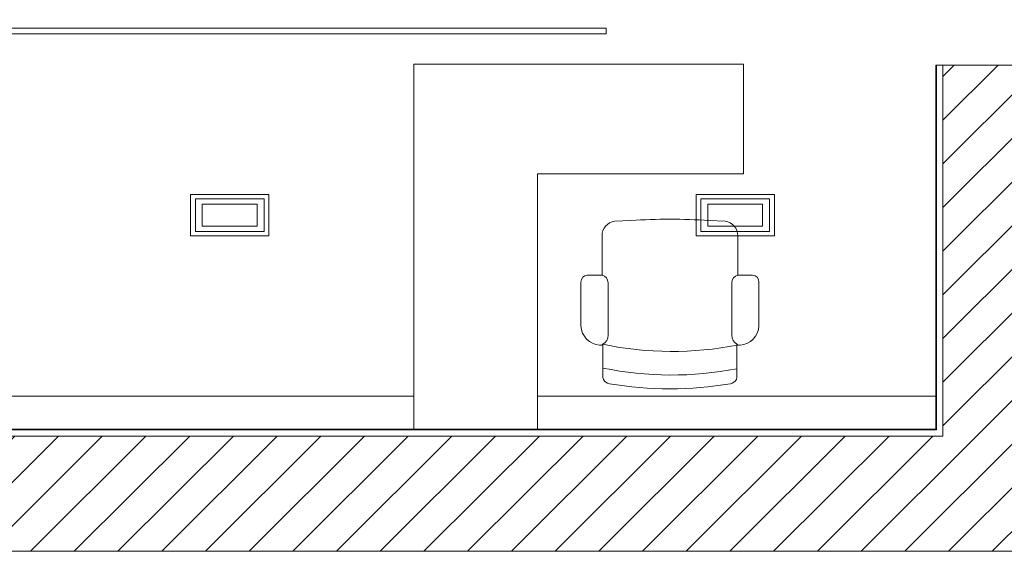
# Model space of a CAD drawing. Header units: metres. Extents: x 1.8 to 43.6, y -74.3 to -47.
# Tile 14 of 256: x 7.9 to 11.5, y -71.9 to -70. Entities that reach past the tile are written whole.
import ezdxf

# ---------------------------------------------------------------- set-up
doc = ezdxf.new("R2010")
doc.units = ezdxf.units.M
for name, color, linetype, lineweight in [('A-FLOR', 7, 'Continuous', 18), ('A-GENM', 7, 'Continuous', 18), ('A-WALL', 7, 'Continuous', 18), ('A-WALL-PATT', 7, 'Continuous', 18), ('E-LITE-EQPM', 7, 'Continuous', 18), ('I-FURN', 7, 'Continuous', 18), ('S-BEAM', 7, 'Continuous', 18)]:
    doc.layers.add(name, color=color, linetype=linetype, lineweight=lineweight)
pattern_1 = [(50, (21.555, -62.9), (0.546555, -0.047815), [0.05715, -0.62865]), (355, (21.555, -62.9), (-0.105728, 0.573166), [0.04572, -0.50292]), (100.451, (21.601, -62.904), (0.440828, 0.525349), [0.04857, -0.53427]), (46.184, (21.555, -62.748), (0.813237, -0.12613), [0.08573, -0.94298]), (96.636, (21.623, -62.758), (0.712212, 0.742287), [0.07286, -0.80141]), (351.184, (21.555, -62.748), (0.712217, 0.742274), [0.06858, -0.75438]), (21, (21.631, -62.786), (0.454846, -0.306795), [0.05715, -0.62865]), (326, (21.631, -62.786), (0.185405, 0.55256), [0.04572, -0.50292]), (71.451, (21.669, -62.811), (0.640251, 0.245763), [0.04857, -0.53427]), (37.5, (21.555, -62.9), (0.009261, 0.2536672), [0.02515, -0.47168, 0.02515, -0.48539, -0.50482]), (37.5, (21.555, -62.9), (0.009261, 0.2536672), [-1.007, 0.02515, -0.47968]), (7.5, (21.555, -62.9), (0.200456, 0.300546), [0.02515, -0.26594, 0.02515, -0.46025, -0.1924]), (7.5, (21.555, -62.9), (0.200456, 0.300546), [-0.77648, 0.02515, -0.16726]), (327.5, (21.385, -62.9), (0.4067682, -0.0171882), [0.02515, -0.16535, 0.02515, -0.56921, -0.78867]), (327.5, (21.385, -62.9), (0.4067682, -0.0171882), [-0.78486, 0.02515, -0.76352]), (317.5, (21.309, -62.9), (0.444383, 0.0762794), [0.02515, -0.2225, 0.02515, -0.36957, -0.56007]), (317.5, (21.309, -62.9), (0.444383, 0.0762794), [-0.64237, 0.02515, -0.53492])]
pattern_2 = [(45, (21.555, -62.9), (-0.0795495, 0.0795495), [])]

# ---------------------------------------------------------------- blocks, each defined once
blk = doc.blocks.new('CADEIRA GIRATÓRIA OPERACIONAL COM BRAÇO - High Back Fully Upholstered-V7-TÉRREO _0_32m - FRIGORÍFICA')
at = {"layer": 'I-FURN', "color": 253, "true_color": 0xaaaaaa}
for p, q in [((-0.1421, -0.0052), (-0.2007, -0.0078)), ((0.2007, -0.0078), (0.1421, -0.0052)), ((-0.2469, -0.0612), (-0.2469, -0.2036)), ((0.2469, -0.2036), (0.2469, -0.0612)), ((-0.2469, -0.2036), (-0.3007, -0.2036)), ((0.3007, -0.2036), (0.2469, -0.2036)), ((-0.3242, -0.2293), (-0.3242, -0.3887)), ((-0.2252, -0.2315), (-0.2252, -0.4225)), ((0.2252, -0.2315), (0.2252, -0.4225)), ((0.3242, -0.3887), (0.3242, -0.2293)), ((-0.2439, -0.4559), (-0.2439, -0.5772)), ((0.2439, -0.5772), (0.2439, -0.4559))]:
    blk.add_line(p, q, dxfattribs=at)
for centre, radius, start, end in [((0, -1.953), 1.953, 85.8275, 94.1725), ((-0.195, -0.0595), 0.052, 96.2753, 181.8688), ((0.195, -0.0595), 0.052, 358.1312, 83.7247), ((-0.2983, -0.2293), 0.0259, 95.2759, 180), ((-0.2539, -0.2315), 0.0287, 360, 75.9119), ((0.2539, -0.2315), 0.0287, 104.0881, 180), ((0.2983, -0.2293), 0.0259, 360, 84.7241), ((-0.2492, -0.3843), 0.0751, 183.3831, 264.7806), ((0.2492, -0.3843), 0.0751, 275.2194, 356.6169), ((-0.2643, -0.4225), 0.0391, 301.4893, 360), ((0.2643, -0.4225), 0.0391, 180, 238.5107), ((-0.2543, -0.4408), 0.0184, 264.7806, 304.7545), ((0.0083, 0.7541), 1.236, 258.2294, 281.0827), ((0.2543, -0.4408), 0.0184, 235.2455, 275.2194), ((0.2543, -0.4408), 0.0184, 235.2455, 275.2194), ((0.0063, 0.6682), 1.236, 258.3229, 281.0827), ((-0.2192, -0.5734), 0.0249, 188.7931, 252.7089), ((-0.1985, -0.5252), 0.0773, 248.6542, 253.5306), ((0, 0.6572), 1.2757, 260.0509, 279.9491), ((0.1985, -0.5252), 0.0773, 286.4694, 291.3458), ((0.2192, -0.5734), 0.0249, 287.2911, 351.2069)]:
    blk.add_arc(centre, radius, start, end, dxfattribs=at)
blk = doc.blocks.new('Led_Stripe_11805 - Led_Stripe_11805-7511531-TÉRREO _0_32m - FRIGORÍFICA')
at = {"layer": 'A-GENM', "color": 253, "true_color": 0xaaaaaa}
for p, q in [((-1.5, -0.01), (-1.5, 0.01)), ((-1.5, 0.01), (1.5, 0.01)), ((1.5, 0.01), (1.5, -0.01)), ((1.5, -0.01), (-1.5, -0.01))]:
    blk.add_line(p, q, dxfattribs=at)
blk = doc.blocks.new('Light_-_LED_Recessed_fixture_-_Double_19510 - Light_-_LED_Recessed_fixture_-_Double_19510-V155-TÉRREO _0_32m - FRIGORÍFICA')
at = {"layer": 'E-LITE-EQPM', "color": 253, "true_color": 0xaaaaaa}
for p, q in [((-0.1425, 0.075), (-0.1425, -0.075)), ((0.1425, 0.075), (-0.1425, 0.075)), ((-0.1425, 0.075), (-0.1425, -0.075)), ((0.1425, 0.075), (-0.1425, 0.075)), ((0.1425, -0.075), (0.1425, 0.075)), ((0.1425, -0.075), (0.1425, 0.075)), ((0.125, 0.06), (-0.125, 0.06)), ((-0.125, 0.06), (-0.125, -0.06)), ((0.125, 0.06), (-0.125, 0.06)), ((-0.125, 0.06), (-0.125, -0.06)), ((0.1, 0.04), (-0.1, 0.04)), ((-0.1, 0.04), (-0.1, -0.04)), ((0.1, 0.04), (-0.1, 0.04)), ((-0.1, 0.04), (-0.1, -0.04)), ((0.1, -0.04), (0.1, 0.04)), ((0.1, -0.04), (0.1, 0.04)), ((0.125, -0.06), (0.125, 0.06)), ((0.125, -0.06), (0.125, 0.06)), ((-0.125, -0.06), (0.125, -0.06)), ((-0.125, -0.06), (0.125, -0.06)), ((-0.1, -0.04), (0.1, -0.04)), ((-0.1, -0.04), (0.1, -0.04)), ((-0.1425, -0.075), (0.1425, -0.075)), ((-0.1425, -0.075), (0.1425, -0.075))]:
    blk.add_line(p, q, dxfattribs=at)
blk = doc.blocks.new('Light_-_LED_Recessed_fixture_-_Double_19510 - Light_-_LED_Recessed_fixture_-_Double_19510-V156-TÉRREO _0_32m - FRIGORÍFICA')
at = {"layer": 'E-LITE-EQPM', "color": 253, "true_color": 0xaaaaaa}
for p, q in [((-0.1425, 0.075), (-0.1425, -0.075)), ((0.1425, 0.075), (-0.1425, 0.075)), ((-0.1425, 0.075), (-0.1425, -0.075)), ((0.1425, 0.075), (-0.1425, 0.075)), ((0.1425, -0.075), (0.1425, 0.075)), ((0.1425, -0.075), (0.1425, 0.075)), ((0.125, 0.06), (-0.125, 0.06)), ((-0.125, 0.06), (-0.125, -0.06)), ((0.125, 0.06), (-0.125, 0.06)), ((-0.125, 0.06), (-0.125, -0.06)), ((0.1, 0.04), (-0.1, 0.04)), ((-0.1, 0.04), (-0.1, -0.04)), ((0.1, 0.04), (-0.1, 0.04)), ((-0.1, 0.04), (-0.1, -0.04)), ((0.1, -0.04), (0.1, 0.04)), ((0.1, -0.04), (0.1, 0.04)), ((0.125, -0.06), (0.125, 0.06)), ((0.125, -0.06), (0.125, 0.06)), ((-0.125, -0.06), (0.125, -0.06)), ((-0.125, -0.06), (0.125, -0.06)), ((-0.1, -0.04), (0.1, -0.04)), ((-0.1, -0.04), (0.1, -0.04)), ((-0.1425, -0.075), (0.1425, -0.075)), ((-0.1425, -0.075), (0.1425, -0.075))]:
    blk.add_line(p, q, dxfattribs=at)
blk = doc.blocks.new('4 GRE - ESCOLA DE CINEMA E AUDIOVISUAL CINE REX R07_rvt-1-TÉRREO _0_32m - FRIGORÍFICA')
at = {"layer": 'A-WALL-PATT', "true_color": 0xd4d4d4}
h = blk.add_hatch(dxfattribs=at)
h.set_pattern_fill('FP_9', color=254, style=0, pattern_type=2)
h.set_pattern_definition(pattern_1)
h.paths.add_polyline_path([(11.2223, -71.4719), (11.2223, -70.1455), (11.2198, -70.1455), (11.2198, -71.4719)])
h.paths.add_polyline_path([(11.2198, -68.4855), (11.2223, -68.4855), (11.2223, -68.3801), (11.2198, -68.3801), (11.2198, -68.4635)])
h.paths.add_polyline_path([(11.2223, -67.8851), (11.2223, -65.5719), (11.2198, -65.5719), (11.2198, -67.8851)])
h.paths.add_polyline_path([(11.2223, -63.7209), (11.2223, -58.8919), (11.2198, -58.8919), (11.2198, -63.7209)])
h.paths.add_polyline_path([(11.2198, -57.5884), (11.2223, -57.5884), (11.2223, -54.34), (11.2198, -54.34), (11.2198, -57.5443)])
h.paths.add_polyline_path([(11.2223, -54.3315), (11.2223, -54.1615), (11.2198, -54.1615), (11.2198, -54.3315)])
h = blk.add_hatch(dxfattribs=at)
h.set_pattern_fill('FP_10', color=254, style=0, pattern_type=2)
h.set_pattern_definition(pattern_2)
h.paths.add_polyline_path([(11.2448, -71.4969), (11.6948, -71.4969), (11.6948, -70.1455), (11.2448, -70.1455), (11.2448, -71.4744)])
h.paths.add_polyline_path([(11.5706, -68.4855), (11.6948, -68.4855), (11.6948, -65.5719), (11.2448, -65.5719), (11.2448, -68.4855)])
h.paths.add_polyline_path([(11.6948, -63.7209), (11.6948, -58.8919), (11.2448, -58.8919), (11.2448, -63.7209), (11.5706, -63.7209)])
h.paths.add_polyline_path([(11.2448, -57.5884), (11.6948, -57.5884), (11.6948, -54.16), (11.2448, -54.16), (11.2448, -57.2248)])
h = blk.add_hatch(dxfattribs=at)
h.set_pattern_fill('FP_10', color=254, style=0, pattern_type=2)
h.set_pattern_definition(pattern_2)
h.paths.add_polyline_path([(11.5706, -71.9169), (11.6948, -71.9169), (11.6948, -71.4969), (5.0437, -71.4969), (5.0437, -71.9169), (10.2343, -71.9169)])
h = blk.add_hatch(dxfattribs=at)
h.set_pattern_fill('FP_9', color=254, style=0, pattern_type=2)
h.set_pattern_definition(pattern_1)
h.paths.add_polyline_path([(10.9024, -71.4744), (11.2223, -71.4744), (11.2223, -71.4719), (6.067, -71.4719), (6.067, -71.4744), (10.2343, -71.4744)])
h.paths.add_polyline_path([(5.5574, -71.4744), (5.972, -71.4744), (5.972, -71.4719), (5.5162, -71.4719), (5.5162, -71.4744)])
at = {"layer": 'A-FLOR', "color": 253, "true_color": 0xaaaaaa}
for p, q in [((9.319, -70.1416), (9.319, -71.4719)), ((10.519, -70.1416), (9.319, -70.1416)), ((10.519, -70.5416), (10.519, -70.1416)), ((9.769, -71.4719), (9.769, -70.5416)), ((9.769, -70.5416), (10.519, -70.5416))]:
    blk.add_line(p, q, dxfattribs=at)
at = {"layer": 'A-WALL', "color": 253, "true_color": 0xaaaaaa}
for p, q in [((11.2198, -70.1455), (11.2198, -71.4719)), ((11.7198, -70.1455), (11.2198, -70.1455)), ((11.2223, -71.4719), (11.2223, -70.1455)), ((11.2448, -71.4719), (11.2448, -70.1455)), ((6.0445, -71.4969), (11.2448, -71.4969)), ((6.067, -71.4744), (11.2223, -71.4744)), ((11.2198, -71.4719), (6.0695, -71.4719)), ((11.2223, -71.4719), (11.2223, -71.4744)), ((11.2448, -71.4719), (11.2448, -71.4744)), ((11.2448, -71.4744), (11.2448, -71.4969)), ((5.0437, -71.9169), (11.6948, -71.9169))]:
    blk.add_line(p, q, dxfattribs=at)
at = {"layer": 'S-BEAM', "color": 253, "true_color": 0xaaaaaa}
for p, q in [((9.319, -71.352), (7.0617, -71.352)), ((11.2198, -71.352), (9.769, -71.352))]:
    blk.add_line(p, q, dxfattribs=at)
at = {"layer": 'A-GENM', "color": 253, "lineweight": 18, "true_color": 0xaaaaaa, "extrusion": (0, 0, -1), "rotation": 180}
blk.add_blockref('Led_Stripe_11805 - Led_Stripe_11805-7511531-TÉRREO _0_32m - FRIGORÍFICA', (-8.5198, -70.0214), dxfattribs=at)
at = {"layer": 'E-LITE-EQPM', "color": 253, "lineweight": 18, "true_color": 0xaaaaaa}
for name, p in [('Light_-_LED_Recessed_fixture_-_Double_19510 - Light_-_LED_Recessed_fixture_-_Double_19510-V156-TÉRREO _0_32m - FRIGORÍFICA', (8.649, -70.6923)), ('Light_-_LED_Recessed_fixture_-_Double_19510 - Light_-_LED_Recessed_fixture_-_Double_19510-V155-TÉRREO _0_32m - FRIGORÍFICA', (10.489, -70.6923))]:
    blk.add_blockref(name, p, dxfattribs=at)
at = {"layer": 'I-FURN', "color": 253, "lineweight": 18, "true_color": 0xaaaaaa}
blk.add_blockref('CADEIRA GIRATÓRIA OPERACIONAL COM BRAÇO - High Back Fully Upholstered-V7-TÉRREO _0_32m - FRIGORÍFICA', (10.2514, -70.7069), dxfattribs=at)

msp = doc.modelspace()

# ---------------------------------------------------------------- block references
at = {"lineweight": 5}
msp.add_blockref('4 GRE - ESCOLA DE CINEMA E AUDIOVISUAL CINE REX R07_rvt-1-TÉRREO _0_32m - FRIGORÍFICA', (0, 0), dxfattribs=at)

doc.saveas('drawing.dxf')
